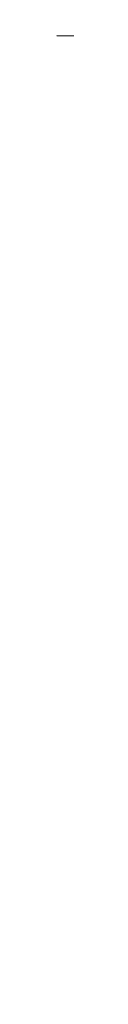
# Model space of a CAD drawing. Header units: millimetres. Extents: x 269 to 445, y 52 to 491.
# Tile 52 of 88: x 356.8961 to 356.9308, y 101.496 to 108.1049. Entities that reach past the tile are written whole.
import ezdxf

# ---------------------------------------------------------------- set-up
doc = ezdxf.new("R2010")
doc.units = ezdxf.units.MM
doc.header["$LTSCALE"] = 47.498
doc.layers.get('0').update_dxf_attribs({"linetype": 'CONTINUOUS'})
doc.layers.add('KONSTR_EL', color=7, linetype='CONTINUOUS')

msp = doc.modelspace()

# ---------------------------------------------------------------- linework, layer by layer
at = {"color": 7, "linetype": 'CONTINUOUS'}
msp.add_arc((356.8653, 90.996), 60, 5.73917, 174.26083, dxfattribs=at)
at = {"layer": 'KONSTR_EL', "color": 4, "linetype": 'CONTINUOUS'}
for radius in [34, 27.2, 20.4]:
    msp.add_circle((356.8653, 90.996), radius, dxfattribs=at)
msp.add_arc((356.8653, 90.996), 17, 180, 90, dxfattribs=at)

doc.saveas('drawing.dxf')
